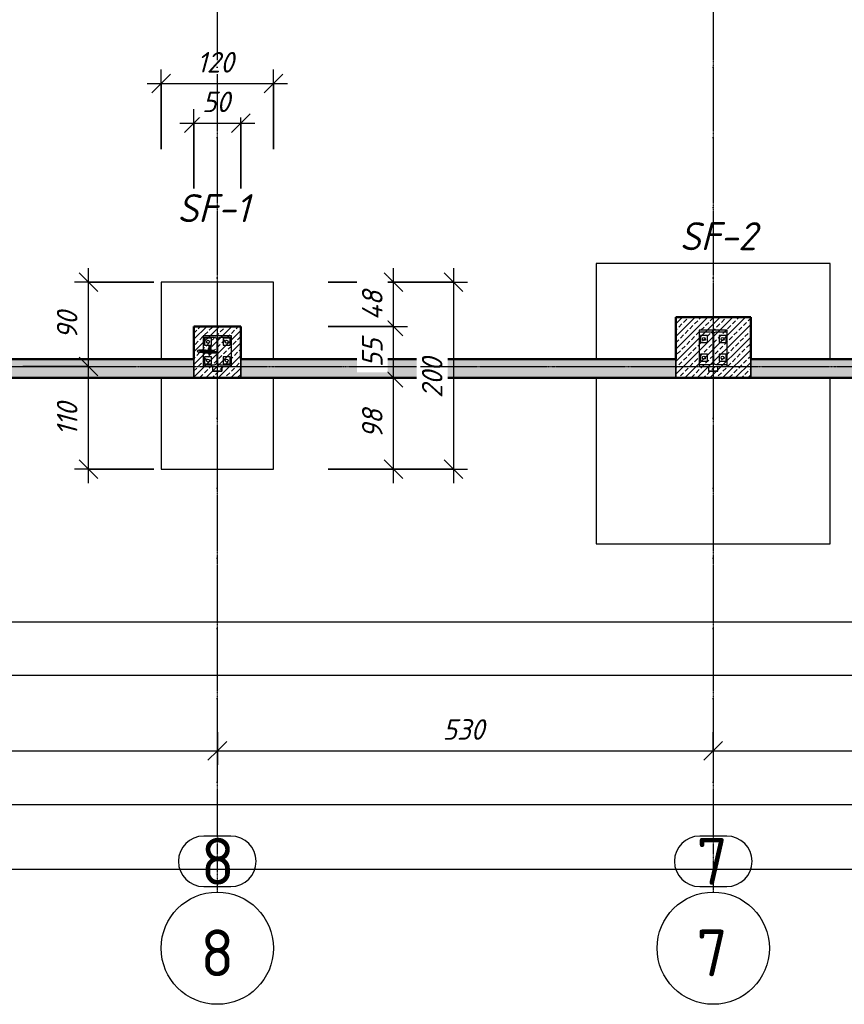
# Model space of a CAD drawing. Header units: millimetres. Extents: x -31438 to 37438, y -24900 to 14894.
# Tile 3 of 16: x -14789 to -5977, y -24484 to -13955. Entities that reach past the tile are written whole.
import ezdxf

# ---------------------------------------------------------------- set-up
doc = ezdxf.new("R2010")
doc.units = ezdxf.units.MM
doc.linetypes.add('ACAD_ISO04W100', pattern=[30, 24, -3, 0, -3])
doc.linetypes.add('Linia osi', pattern=[14, 6, -3, 2, -3])
for name, color, linetype, lineweight in [('A-ANNO-DIMS', 211, 'Continuous', 20), ('A-ANNO-DIMS-100', 211, 'Continuous', 20), ('A-WALL', 113, 'Continuous', 25), ('A-WALL-PATT', 111, 'Continuous', 50), ('S-FNDN', 32, 'Continuous', 25), ('S-FNDN-IDEN', 2, 'Continuous', 25), ('S-GRID', 1, 'Continuous', 20), ('S-GRID-IDEN', 1, 'Continuous', 25)]:
    doc.layers.add(name, color=color, linetype=linetype, lineweight=lineweight)
for name, color, linetype in [('AS_Belki', 142, 'Continuous'), ('AS_Blachy', 30, 'Continuous'), ('AS_Siatki', 72, 'Continuous'), ('AS_Sruby', 9, 'Continuous')]:
    doc.layers.add(name, color=color, linetype=linetype)
doc.styles.add('GOST Common', font='GOST_Common.ttf', dxfattribs={"height": 500})
doc.styles.add('GOST Common_I', font='GOST_Common Italic.ttf', dxfattribs={"height": 220})
doc.styles.add('GOST Common_I_2', font='GOST_Common Italic.ttf', dxfattribs={"height": 300})
doc.dimstyles.new('Zasieczka', dxfattribs={"dimscale": 304.8, "dimtxt": 221.257299, "dimasz": 0.656168, "dimexe": 0.492126, "dimexo": 0.0625, "dimgap": 0.164042, "dimtad": 1, "dimdec": 0, "dimlfac": 0.1, "dimzin": 0, "dimdsep": 46, "dimtxsty": 'GOST Common_I', "dimblk1": 'OBLIQUE', "dimblk2": 'OBLIQUE', "dimsah": 1, "dimcen": 0.09, "dimdle": 0.492126, "dimadec": 1, "dimazin": 0, "dimtfac": 1, "dimtdec": 4, "dimtix": 1, "dimtmove": 0, "dimatfit": 3, "dimfxl": 2.296588, "dimfxlon": 1, "dimtvp": 1, "dimtfill": 1, "dimtolj": 1, "dimtzin": 0, "dimlwd": 25, "dimlwe": 25, "dimarcsym": 2})
doc.dimstyles.new('Zasieczka__BEZ_LW', dxfattribs={"dimscale": 304.8, "dimtxt": 221.257299, "dimasz": 0.656168, "dimexe": 0.492126, "dimexo": 0.0625, "dimgap": 0.164042, "dimtad": 1, "dimdec": 0, "dimlfac": 0.1, "dimzin": 0, "dimdsep": 46, "dimtxsty": 'GOST Common_I', "dimblk1": 'OBLIQUE', "dimblk2": 'OBLIQUE', "dimsah": 1, "dimcen": 0.09, "dimdle": 0.492126, "dimadec": 1, "dimazin": 0, "dimtfac": 1, "dimtdec": 4, "dimtix": 1, "dimtmove": 0, "dimatfit": 3, "dimfxl": 0.656168, "dimfxlon": 1, "dimtvp": 1, "dimtfill": 1, "dimtolj": 1, "dimtzin": 0, "dimlwd": 25, "dimlwe": 25, "dimarcsym": 2})
pattern_1 = [(45, (0, 0), (-67.35192, 67.35192), []), (45, (67.35, 0), (-67.35192, 67.35192), [47.625, -23.812])]

# ---------------------------------------------------------------- blocks, each defined once
blk = doc.blocks.new('Siatka - Oś 6mm-1781598-Fundamenty')
at = {"layer": 'S-GRID-IDEN'}
blk.add_circle((0, -0.01), 6, dxfattribs=at)
blk = doc.blocks.new('DIMBLOCK6-Fundamenty')
at = {"layer": 'A-ANNO-DIMS-100', "lineweight": 25, "transparency": 16777216}
for p, q in [((-17977, -21572), (-17977, -21922)), ((-17977, -21772), (-17977, -21572)), ((-12677, -21572), (-12677, -21922)), ((-12677, -21772), (-12677, -21572)), ((-17977, -21772), (-12677, -21772))]:
    blk.add_line(p, q, dxfattribs=at)
at = {"layer": 'A-ANNO-DIMS-100', "lineweight": 35, "transparency": 16777216}
for p, q in [((-17977, -21772), (-17877, -21672)), ((-12677, -21772), (-12577, -21672)), ((-17977, -21772), (-18077, -21872)), ((-12677, -21772), (-12777, -21872))]:
    blk.add_line(p, q, dxfattribs=at)
at = {"layer": 'A-ANNO-DIMS-100', "color": 0, "lineweight": 25, "transparency": 16777216, "insert": (-15569, -21435), "char_height": 220, "width": 580.52, "attachment_point": 1, "line_spacing_factor": 1.022761, "style": 'GOST Common_I', "bg_fill": 3, "box_fill_scale": 1.25, "bg_fill_color": 256, "bg_fill_true_color": 13158600, "bg_fill_transparency": 0}
blk.add_mtext('530', dxfattribs=at)
blk = doc.blocks.new('_Oblique')
at = {"color": 0, "linetype": 'ByBlock', "lineweight": -2}
blk.add_line((-0.5, -0.5), (0.5, 0.5), dxfattribs=at)
blk = doc.blocks.new('DIMBLOCK7-Fundamenty')
at = {"layer": 'A-ANNO-DIMS-100', "lineweight": 25, "transparency": 16777216}
for p, q in [((-12677, -21572), (-12677, -21922)), ((-12677, -21772), (-12677, -21572)), ((-7377, -21572), (-7377, -21922)), ((-7377, -21772), (-7377, -21572)), ((-12677, -21772), (-7377, -21772))]:
    blk.add_line(p, q, dxfattribs=at)
at = {"layer": 'A-ANNO-DIMS-100', "lineweight": 35, "transparency": 16777216}
for p, q in [((-12677, -21772), (-12577, -21672)), ((-7377, -21772), (-7277, -21672)), ((-12677, -21772), (-12777, -21872)), ((-7377, -21772), (-7477, -21872))]:
    blk.add_line(p, q, dxfattribs=at)
at = {"layer": 'A-ANNO-DIMS-100', "color": 0, "lineweight": 25, "transparency": 16777216, "insert": (-10269, -21435), "char_height": 220, "width": 580.52, "attachment_point": 1, "line_spacing_factor": 1.022761, "style": 'GOST Common_I', "bg_fill": 3, "box_fill_scale": 1.25, "bg_fill_color": 256, "bg_fill_true_color": 13158600, "bg_fill_transparency": 0}
blk.add_mtext('530', dxfattribs=at)
blk = doc.blocks.new('DIMBLOCK8-Fundamenty')
at = {"layer": 'A-ANNO-DIMS-100', "lineweight": 25, "transparency": 16777216}
for p, q in [((-7377, -21572), (-7377, -21922)), ((-7377, -21772), (-7377, -21572)), ((-1277, -21572), (-1277, -21922)), ((-1277, -21772), (-1277, -21572)), ((-7377, -21772), (-1277, -21772))]:
    blk.add_line(p, q, dxfattribs=at)
at = {"layer": 'A-ANNO-DIMS-100', "lineweight": 35, "transparency": 16777216}
for p, q in [((-7377, -21772), (-7277, -21672)), ((-1277, -21772), (-1177, -21672)), ((-7377, -21772), (-7477, -21872)), ((-1277, -21772), (-1377, -21872))]:
    blk.add_line(p, q, dxfattribs=at)
at = {"layer": 'A-ANNO-DIMS-100', "color": 0, "lineweight": 25, "transparency": 16777216, "insert": (-4545, -21435), "char_height": 220, "width": 522.02, "attachment_point": 1, "line_spacing_factor": 1.022761, "style": 'GOST Common_I', "bg_fill": 3, "box_fill_scale": 1.25, "bg_fill_color": 256, "bg_fill_true_color": 13158600, "bg_fill_transparency": 0}
blk.add_mtext('610', dxfattribs=at)
blk = doc.blocks.new('DIMBLOCK14-Fundamenty')
at = {"layer": 'A-ANNO-DIMS-100', "lineweight": 25, "transparency": 16777216}
for p, q in [((-23527, -22146), (-23527, -22496)), ((-23527, -22346), (-23527, -22146)), ((17083, -22146), (17083, -22496)), ((17083, -22346), (17083, -22146)), ((-23677, -22346), (17083, -22346))]:
    blk.add_line(p, q, dxfattribs=at)
at = {"layer": 'A-ANNO-DIMS-100', "lineweight": 35, "transparency": 16777216}
for p, q in [((-23527, -22346), (-23427, -22246)), ((17083, -22346), (17183, -22246)), ((-23527, -22346), (-23627, -22446)), ((17083, -22346), (16983, -22446))]:
    blk.add_line(p, q, dxfattribs=at)
at = {"layer": 'A-ANNO-DIMS-100', "color": 0, "lineweight": 25, "transparency": 16777216, "insert": (-3532, -22009), "char_height": 220, "width": 742.52, "attachment_point": 1, "line_spacing_factor": 1.022761, "style": 'GOST Common_I', "bg_fill": 3, "box_fill_scale": 1.25, "bg_fill_color": 256, "bg_fill_true_color": 13158600, "bg_fill_transparency": 0}
blk.add_mtext('4061', dxfattribs=at)
blk = doc.blocks.new('DIMBLOCK16-Fundamenty')
at = {"layer": 'A-ANNO-DIMS-100', "lineweight": 25, "transparency": 16777216}
for p, q in [((-23527, -22837), (-23527, -23187)), ((-23527, -23037), (-23527, -22837)), ((29233, -22837), (29233, -23187)), ((29233, -23037), (29233, -22837)), ((-23677, -23037), (29383, -23037))]:
    blk.add_line(p, q, dxfattribs=at)
at = {"layer": 'A-ANNO-DIMS-100', "lineweight": 35, "transparency": 16777216}
for p, q in [((-23527, -23037), (-23427, -22937)), ((29233, -23037), (29333, -22937)), ((-23527, -23037), (-23627, -23137)), ((29233, -23037), (29133, -23137))]:
    blk.add_line(p, q, dxfattribs=at)
at = {"layer": 'A-ANNO-DIMS-100', "color": 0, "lineweight": 25, "transparency": 16777216, "insert": (2530, -22699), "char_height": 220, "width": 774.03, "attachment_point": 1, "line_spacing_factor": 1.022761, "style": 'GOST Common_I', "bg_fill": 3, "box_fill_scale": 1.25, "bg_fill_color": 256, "bg_fill_true_color": 13158600, "bg_fill_transparency": 0}
blk.add_mtext('5276', dxfattribs=at)
blk = doc.blocks.new('DIMBLOCK18-Fundamenty')
at = {"layer": 'A-ANNO-DIMS-100', "lineweight": 25, "transparency": 16777216}
for p, q in [((-23399, -19693), (-23399, -20543)), ((-23399, -20393), (-23399, -19693)), ((17103, -19693), (17103, -20543)), ((17103, -20393), (17103, -19693)), ((-23399, -20393), (17103, -20393))]:
    blk.add_line(p, q, dxfattribs=at)
at = {"layer": 'A-ANNO-DIMS-100', "lineweight": 35, "transparency": 16777216}
for p, q in [((-23399, -20393), (-23299, -20293)), ((17103, -20393), (17203, -20293)), ((-23399, -20393), (-23499, -20493)), ((17103, -20393), (17003, -20493))]:
    blk.add_line(p, q, dxfattribs=at)
at = {"layer": 'A-ANNO-DIMS-100', "color": 0, "lineweight": 25, "transparency": 16777216, "insert": (-3482, -20056), "char_height": 220, "width": 801.03, "attachment_point": 1, "line_spacing_factor": 1.022761, "style": 'GOST Common_I', "bg_fill": 3, "box_fill_scale": 1.25, "bg_fill_color": 256, "bg_fill_true_color": 13158600, "bg_fill_transparency": 0}
blk.add_mtext('4050', dxfattribs=at)
blk = doc.blocks.new('DIMBLOCK22-Fundamenty')
at = {"layer": 'A-ANNO-DIMS-100', "lineweight": 25, "transparency": 16777216}
for p, q in [((-23599, -20263), (-23599, -21113)), ((-23599, -20963), (-23599, -20263)), ((17303, -20263), (17303, -21113)), ((17303, -20963), (17303, -20263)), ((-23749, -20963), (17303, -20963))]:
    blk.add_line(p, q, dxfattribs=at)
at = {"layer": 'A-ANNO-DIMS-100', "lineweight": 35, "transparency": 16777216}
for p, q in [((-23599, -20963), (-23499, -20863)), ((17303, -20963), (17403, -20863)), ((-23599, -20963), (-23699, -21063)), ((17303, -20963), (17203, -21063))]:
    blk.add_line(p, q, dxfattribs=at)
at = {"layer": 'A-ANNO-DIMS-100', "color": 0, "lineweight": 25, "transparency": 16777216, "insert": (-3482, -20626), "char_height": 220, "width": 801.03, "attachment_point": 1, "line_spacing_factor": 1.022761, "style": 'GOST Common_I', "bg_fill": 3, "box_fill_scale": 1.25, "bg_fill_color": 256, "bg_fill_true_color": 13158600, "bg_fill_transparency": 0}
blk.add_mtext('4090', dxfattribs=at)
blk = doc.blocks.new('DIMBLOCK51-Fundamenty')
at = {"layer": 'A-ANNO-DIMS-100', "lineweight": 35, "transparency": 16777216}
for p, q in [((-10794, -17785), (-10894, -17685)), ((-10794, -17785), (-10694, -17885)), ((-10794, -18760), (-10894, -18660)), ((-10794, -18760), (-10694, -18860))]:
    blk.add_line(p, q, dxfattribs=at)
at = {"layer": 'A-ANNO-DIMS-100', "lineweight": 25, "transparency": 16777216}
for p, q in [((-11494, -17785), (-10644, -17785)), ((-10794, -17785), (-11494, -17785)), ((-10794, -18910), (-10794, -17785)), ((-11494, -18760), (-10644, -18760)), ((-10794, -18760), (-11494, -18760))]:
    blk.add_line(p, q, dxfattribs=at)
at = {"layer": 'A-ANNO-DIMS-100', "color": 0, "lineweight": 25, "transparency": 16777216, "insert": (-11131, -18434), "char_height": 220, "width": 387.01, "attachment_point": 1, "rotation": 90, "line_spacing_factor": 1.022761, "style": 'GOST Common_I', "bg_fill": 3, "box_fill_scale": 1.25, "bg_fill_color": 256, "bg_fill_true_color": 13158600, "bg_fill_transparency": 0}
blk.add_mtext('98', dxfattribs=at)
blk = doc.blocks.new('DIMBLOCK52-Fundamenty')
at = {"layer": 'A-ANNO-DIMS-100', "lineweight": 35, "transparency": 16777216}
for p, q in [((-10794, -17235), (-10894, -17135)), ((-10794, -17235), (-10694, -17335)), ((-10794, -17785), (-10894, -17685)), ((-10794, -17785), (-10694, -17885))]:
    blk.add_line(p, q, dxfattribs=at)
at = {"layer": 'A-ANNO-DIMS-100', "lineweight": 25, "transparency": 16777216}
for p, q in [((-11494, -17235), (-10644, -17235)), ((-10794, -17235), (-11494, -17235)), ((-10794, -17785), (-10794, -17235)), ((-11494, -17785), (-10644, -17785)), ((-10794, -17785), (-11494, -17785))]:
    blk.add_line(p, q, dxfattribs=at)
at = {"layer": 'A-ANNO-DIMS-100', "color": 0, "lineweight": 25, "transparency": 16777216, "insert": (-11131, -17671), "char_height": 220, "width": 387.01, "attachment_point": 1, "rotation": 90, "line_spacing_factor": 1.022761, "style": 'GOST Common_I', "bg_fill": 3, "box_fill_scale": 1.25, "bg_fill_color": 256, "bg_fill_true_color": 13158600, "bg_fill_transparency": 0}
blk.add_mtext('55', dxfattribs=at)
blk = doc.blocks.new('DIMBLOCK53-Fundamenty')
at = {"layer": 'A-ANNO-DIMS-100', "lineweight": 25, "transparency": 16777216}
for p, q in [((-10794, -17235), (-10794, -16610)), ((-11494, -16760), (-10644, -16760)), ((-10794, -16760), (-11494, -16760)), ((-11494, -17235), (-10644, -17235)), ((-10794, -17235), (-11494, -17235))]:
    blk.add_line(p, q, dxfattribs=at)
at = {"layer": 'A-ANNO-DIMS-100', "lineweight": 35, "transparency": 16777216}
for p, q in [((-10794, -16760), (-10894, -16660)), ((-10794, -16760), (-10694, -16860)), ((-10794, -17235), (-10894, -17135)), ((-10794, -17235), (-10694, -17335))]:
    blk.add_line(p, q, dxfattribs=at)
at = {"layer": 'A-ANNO-DIMS-100', "color": 0, "lineweight": 25, "transparency": 16777216, "insert": (-11131, -17170), "char_height": 220, "width": 414.01, "attachment_point": 1, "rotation": 90, "line_spacing_factor": 1.022761, "style": 'GOST Common_I', "bg_fill": 3, "box_fill_scale": 1.25, "bg_fill_color": 256, "bg_fill_true_color": 13158600, "bg_fill_transparency": 0}
blk.add_mtext('48', dxfattribs=at)
blk = doc.blocks.new('DIMBLOCK54-Fundamenty')
at = {"layer": 'A-ANNO-DIMS-100', "lineweight": 25, "transparency": 16777216}
for p, q in [((-10154, -16610), (-10154, -18910)), ((-10854, -16760), (-10004, -16760)), ((-10154, -16760), (-10854, -16760)), ((-10854, -18760), (-10004, -18760)), ((-10154, -18760), (-10854, -18760))]:
    blk.add_line(p, q, dxfattribs=at)
at = {"layer": 'A-ANNO-DIMS-100', "lineweight": 35, "transparency": 16777216}
for p, q in [((-10154, -16760), (-10254, -16660)), ((-10154, -16760), (-10054, -16860)), ((-10154, -18760), (-10254, -18660)), ((-10154, -18760), (-10054, -18860))]:
    blk.add_line(p, q, dxfattribs=at)
at = {"layer": 'A-ANNO-DIMS-100', "color": 0, "lineweight": 25, "transparency": 16777216, "insert": (-10491, -18002), "char_height": 220, "width": 580.52, "attachment_point": 1, "rotation": 90, "line_spacing_factor": 1.022761, "style": 'GOST Common_I', "bg_fill": 3, "box_fill_scale": 1.25, "bg_fill_color": 256, "bg_fill_true_color": 13158600, "bg_fill_transparency": 0}
blk.add_mtext('200', dxfattribs=at)
blk = doc.blocks.new('DIMBLOCK55-Fundamenty')
at = {"layer": 'A-ANNO-DIMS-100', "lineweight": 25, "transparency": 16777216}
for p, q in [((-13277, -15338), (-13277, -14488)), ((-12077, -15338), (-12077, -14488)), ((-13427, -14638), (-11927, -14638)), ((-13277, -14638), (-13277, -15338)), ((-12077, -14638), (-12077, -15338))]:
    blk.add_line(p, q, dxfattribs=at)
at = {"layer": 'A-ANNO-DIMS-100', "lineweight": 35, "transparency": 16777216}
for p, q in [((-13277, -14638), (-13177, -14538)), ((-12077, -14638), (-11977, -14538)), ((-13277, -14638), (-13377, -14738)), ((-12077, -14638), (-12177, -14738))]:
    blk.add_line(p, q, dxfattribs=at)
at = {"layer": 'A-ANNO-DIMS-100', "color": 0, "lineweight": 25, "transparency": 16777216, "insert": (-12895, -14300), "char_height": 220, "width": 522.02, "attachment_point": 1, "line_spacing_factor": 1.022761, "style": 'GOST Common_I', "bg_fill": 3, "box_fill_scale": 1.25, "bg_fill_color": 256, "bg_fill_true_color": 13158600, "bg_fill_transparency": 0}
blk.add_mtext('120', dxfattribs=at)
blk = doc.blocks.new('DIMBLOCK56-Fundamenty')
at = {"layer": 'A-ANNO-DIMS-100', "lineweight": 25, "transparency": 16777216}
for p, q in [((-12927, -15761), (-12927, -14911)), ((-12427, -15761), (-12427, -14911)), ((-13077, -15061), (-12277, -15061)), ((-12927, -15061), (-12927, -15761)), ((-12427, -15061), (-12427, -15761))]:
    blk.add_line(p, q, dxfattribs=at)
at = {"layer": 'A-ANNO-DIMS-100', "lineweight": 35, "transparency": 16777216}
for p, q in [((-12927, -15061), (-12827, -14961)), ((-12427, -15061), (-12327, -14961)), ((-12927, -15061), (-13027, -15161)), ((-12427, -15061), (-12527, -15161))]:
    blk.add_line(p, q, dxfattribs=at)
at = {"layer": 'A-ANNO-DIMS-100', "color": 0, "lineweight": 25, "transparency": 16777216, "insert": (-12839, -14723), "char_height": 220, "width": 387.01, "attachment_point": 1, "line_spacing_factor": 1.022761, "style": 'GOST Common_I', "bg_fill": 3, "box_fill_scale": 1.25, "bg_fill_color": 256, "bg_fill_true_color": 13158600, "bg_fill_transparency": 0}
blk.add_mtext('50', dxfattribs=at)
blk = doc.blocks.new('DIMBLOCK102-Fundamenty')
at = {"layer": 'A-ANNO-DIMS-100', "lineweight": 35, "transparency": 16777216}
for p, q in [((-14054, -17664), (-14154, -17564)), ((-14054, -17664), (-13954, -17764)), ((-14054, -18760), (-14154, -18660)), ((-14054, -18760), (-13954, -18860))]:
    blk.add_line(p, q, dxfattribs=at)
at = {"layer": 'A-ANNO-DIMS-100', "lineweight": 25, "transparency": 16777216}
for p, q in [((-14754, -17664), (-13904, -17664)), ((-14054, -17664), (-14754, -17664)), ((-14054, -18910), (-14054, -17664)), ((-13354, -18760), (-14204, -18760)), ((-14054, -18760), (-13354, -18760))]:
    blk.add_line(p, q, dxfattribs=at)
at = {"layer": 'A-ANNO-DIMS-100', "color": 0, "lineweight": 25, "transparency": 16777216, "insert": (-14392, -18405), "char_height": 220, "width": 463.52, "attachment_point": 1, "rotation": 90, "line_spacing_factor": 1.022761, "style": 'GOST Common_I', "bg_fill": 3, "box_fill_scale": 1.25, "bg_fill_color": 256, "bg_fill_true_color": 13158600, "bg_fill_transparency": 0}
blk.add_mtext('110', dxfattribs=at)
blk = doc.blocks.new('DIMBLOCK103-Fundamenty')
at = {"layer": 'A-ANNO-DIMS-100', "lineweight": 25, "transparency": 16777216}
for p, q in [((-14054, -17664), (-14054, -16610)), ((-13354, -16760), (-14204, -16760)), ((-14054, -16760), (-13354, -16760)), ((-14754, -17664), (-13904, -17664)), ((-14054, -17664), (-14754, -17664))]:
    blk.add_line(p, q, dxfattribs=at)
at = {"layer": 'A-ANNO-DIMS-100', "lineweight": 35, "transparency": 16777216}
for p, q in [((-14054, -16760), (-14154, -16660)), ((-14054, -16760), (-13954, -16860)), ((-14054, -17664), (-14154, -17564)), ((-14054, -17664), (-13954, -17764))]:
    blk.add_line(p, q, dxfattribs=at)
at = {"layer": 'A-ANNO-DIMS-100', "color": 0, "lineweight": 25, "transparency": 16777216, "insert": (-14392, -17373), "char_height": 220, "width": 387.01, "attachment_point": 1, "rotation": 90, "line_spacing_factor": 1.022761, "style": 'GOST Common_I', "bg_fill": 3, "box_fill_scale": 1.25, "bg_fill_color": 256, "bg_fill_true_color": 13158600, "bg_fill_transparency": 0}
blk.add_mtext('90', dxfattribs=at)
blk = doc.blocks.new('A$Cf25111cd')
at = {"layer": 'AS_Belki', "linetype": 'Continuous', "ltscale": 0.25}
for p, q in [((-487.09, -101.08), (-490.09, -101.08)), ((-490.09, -101.08), (-490.09, -101.27)), ((-487.09, -101.27), (-487.09, -101.08)), ((-540.09, -101.68), (-543.09, -101.68)), ((-543.09, -101.68), (-543.09, -101.84)), ((-543.09, -101.84), (-541.91, -101.84)), ((-541.64, -102.11), (-541.64, -104.54)), ((-541.54, -104.54), (-541.54, -102.11)), ((-541.27, -101.84), (-540.09, -101.84)), ((-540.09, -101.84), (-540.09, -101.68)), ((-490.09, -101.27), (-488.92, -101.27)), ((-488.65, -101.54), (-488.65, -104.52)), ((-488.54, -104.52), (-488.54, -101.54)), ((-488.27, -101.27), (-487.09, -101.27)), ((-543.68, -103.26), (-543.73, -103.33)), ((-543.73, -103.33), (-543.68, -103.4)), ((-543.57, -103.23), (-543.68, -103.26)), ((-543.68, -103.4), (-543.57, -103.43)), ((-543.57, -103.23), (-543.46, -103.26)), ((-542.88, -103.23), (-543.57, -103.23)), ((-543.46, -103.4), (-543.57, -103.43)), ((-543.57, -103.43), (-542.88, -103.43)), ((-543.46, -103.26), (-543.41, -103.33)), ((-543.41, -103.33), (-543.46, -103.4)), ((-541.91, -104.81), (-543.09, -104.81)), ((-543.09, -104.81), (-543.09, -104.98)), ((-543.09, -104.98), (-540.09, -104.98)), ((-542.09, -104.98), (-542.09, -105.48)), ((-542.06, -105.45), (-542.06, -104.98)), ((-540.09, -104.81), (-541.27, -104.81)), ((-541.12, -104.98), (-541.12, -105.45)), ((-541.09, -105.48), (-541.09, -104.98)), ((-540.09, -104.98), (-540.09, -104.81)), ((-488.92, -104.79), (-490.09, -104.79)), ((-490.09, -104.79), (-490.09, -104.98)), ((-490.09, -104.98), (-487.09, -104.98)), ((-489.09, -104.98), (-489.09, -105.48)), ((-489.06, -105.45), (-489.06, -104.98)), ((-487.09, -104.79), (-488.27, -104.79)), ((-488.12, -104.98), (-488.12, -105.45)), ((-488.09, -105.48), (-488.09, -104.98)), ((-487.09, -104.98), (-487.09, -104.79)), ((-542.09, -105.48), (-541.09, -105.48)), ((-541.12, -105.45), (-542.06, -105.45)), ((-489.09, -105.48), (-488.09, -105.48)), ((-488.12, -105.45), (-489.06, -105.45))]:
    blk.add_line(p, q, dxfattribs=at)
at = {"layer": 'AS_Belki', "linetype": 'Continuous', "ltscale": 0.25, "extrusion": (0, 0, -1)}
for centre, start, end in [((541.91, -102.11), 90, 180), ((541.91, -104.54), 180, 270), ((541.27, -104.54), 270, 0)]:
    blk.add_arc(centre, 0.27, start, end, dxfattribs=at)
at = {"layer": 'AS_Belki', "linetype": 'Continuous', "ltscale": 0.25, "extrusion": (-4.21062e-15, -4.21062e-15, -1)}
blk.add_arc((541.27, -102.11), 0.27, 0, 90, dxfattribs=at)
at = {"layer": 'AS_Belki', "linetype": 'Continuous', "ltscale": 0.25, "extrusion": (2.46653e-15, -8.42125e-15, -1)}
blk.add_arc((488.92, -101.54), 0.27, 90, 180, dxfattribs=at)
at = {"layer": 'AS_Belki', "linetype": 'Continuous', "ltscale": 0.25, "extrusion": (1.26319e-14, 6.67715e-15, -1)}
blk.add_arc((488.27, -101.54), 0.27, 0, 90, dxfattribs=at)
at = {"layer": 'AS_Belki', "linetype": 'Continuous', "ltscale": 0.25, "extrusion": (-0.775907, -2.6132e-12, 0.630847)}
for start, end in [(128.605, 180), (0, 51.3949)]:
    blk.add_arc((103.33, -342.47, 421.22), 0.1, start, end, dxfattribs=at)
at = {"layer": 'AS_Belki', "linetype": 'Continuous', "ltscale": 0.25, "extrusion": (-5.95472e-15, 0, -1)}
blk.add_arc((488.92, -104.52), 0.27, 180, 270, dxfattribs=at)
at = {"layer": 'AS_Belki', "linetype": 'Continuous', "ltscale": 0.25, "extrusion": (0, 5.95472e-15, -1)}
blk.add_arc((488.27, -104.52), 0.27, 270, 0, dxfattribs=at)
at = {"layer": 'AS_Blachy', "linetype": 'Continuous', "ltscale": 0.25}
for p, q in [((-543.09, -101.84), (-543.09, -103.23)), ((-542.22, -101.95), (-542.97, -101.95)), ((-542.97, -101.95), (-542.97, -102.7)), ((-542.22, -102.7), (-542.22, -101.95)), ((-540.22, -101.95), (-540.97, -101.95)), ((-540.97, -101.95), (-540.97, -102.7)), ((-540.22, -102.7), (-540.22, -101.95)), ((-540.09, -104.81), (-540.09, -101.84)), ((-490.09, -101.27), (-490.09, -104.79)), ((-489.22, -101.65), (-489.97, -101.65)), ((-489.97, -101.65), (-489.97, -102.4)), ((-489.22, -102.4), (-489.22, -101.65)), ((-487.22, -101.65), (-487.97, -101.65)), ((-487.97, -101.65), (-487.97, -102.4)), ((-487.22, -102.4), (-487.22, -101.65)), ((-487.09, -104.79), (-487.09, -101.27)), ((-542.97, -102.7), (-542.22, -102.7)), ((-540.97, -102.7), (-540.22, -102.7)), ((-489.97, -102.4), (-489.22, -102.4)), ((-487.97, -102.4), (-487.22, -102.4)), ((-543.69, -103.27), (-543.72, -103.27)), ((-543.72, -103.27), (-543.72, -103.31)), ((-543.72, -103.34), (-543.72, -103.39)), ((-543.69, -103.39), (-543.72, -103.39)), ((-543.02, -103.27), (-543.4, -103.27)), ((-543.4, -103.27), (-543.4, -103.39)), ((-543.02, -103.39), (-543.4, -103.39)), ((-543.09, -103.43), (-543.09, -104.81)), ((-543.04, -103.43), (-543.04, -103.51)), ((-543.04, -103.51), (-542.41, -103.51)), ((-541.96, -103.27), (-543.02, -103.27)), ((-543.02, -103.27), (-543.02, -103.39)), ((-542.5, -103.39), (-543.02, -103.39)), ((-542.22, -103.95), (-542.97, -103.95)), ((-542.97, -103.95), (-542.97, -104.7)), ((-542.41, -103.39), (-542.5, -103.39)), ((-541.64, -103.39), (-542.41, -103.39)), ((-542.41, -103.51), (-542.41, -103.39)), ((-542.41, -103.51), (-541.64, -103.51)), ((-542.22, -104.7), (-542.22, -103.95)), ((-541.95, -103.27), (-541.96, -103.27)), ((-541.96, -103.39), (-541.96, -103.27)), ((-541.95, -103.39), (-541.95, -103.27)), ((-540.22, -103.95), (-540.97, -103.95)), ((-540.97, -103.95), (-540.97, -104.7)), ((-540.22, -104.7), (-540.22, -103.95)), ((-489.22, -103.65), (-489.97, -103.65)), ((-489.97, -103.65), (-489.97, -104.4)), ((-489.22, -104.4), (-489.22, -103.65)), ((-487.22, -103.65), (-487.97, -103.65)), ((-487.97, -103.65), (-487.97, -104.4)), ((-487.22, -104.4), (-487.22, -103.65)), ((-542.97, -104.7), (-542.22, -104.7)), ((-540.97, -104.7), (-540.22, -104.7)), ((-489.97, -104.4), (-489.22, -104.4)), ((-487.97, -104.4), (-487.22, -104.4))]:
    blk.add_line(p, q, dxfattribs=at)
for centre in [(-489.59, -102.03), (-487.59, -102.03), (-542.59, -102.33), (-540.59, -102.33), (-542.59, -104.33), (-540.59, -104.33), (-489.59, -104.03), (-487.59, -104.03)]:
    blk.add_circle(centre, 0.16, dxfattribs=at)
at = {"layer": 'AS_Siatki', "color": 20, "linetype": 'ACAD_ISO04W100', "ltscale": 0.25}
for p, q in [((-541.59, 188.81), (-541.59, -142.68)), ((-488.59, 188.81), (-488.59, -142.68)), ((-707.4, -104.98), (-88.71, -104.98)), ((-541.59, -142.68), (-541.59, -142.68)), ((-541.59, -142.68), (-541.59, -155.18)), ((-488.59, -142.68), (-488.59, -142.68)), ((-488.59, -142.68), (-488.59, -155.18))]:
    blk.add_line(p, q, dxfattribs=at)
at = {"layer": 'AS_Siatki', "color": 20, "linetype": 'Continuous', "ltscale": 0.25}
for p, q in [((-540.14, -155.18), (-543.04, -155.18)), ((-487.14, -155.18), (-490.04, -155.18)), ((-543.04, -160.58), (-540.14, -160.58)), ((-490.04, -160.58), (-487.14, -160.58))]:
    blk.add_line(p, q, dxfattribs=at)
for centre, start, end in [((-543.04, -157.88), 90, 270), ((-540.14, -157.88), 270, 90), ((-490.04, -157.88), 90, 270), ((-487.14, -157.88), 270, 90)]:
    blk.add_arc(centre, 2.7, start, end, dxfattribs=at)
at = {"layer": 'AS_Sruby', "linetype": 'Continuous', "ltscale": 0.25}
for p, q in [((-542.47, -103.06), (-542.58, -103.06)), ((-542.58, -103.06), (-542.58, -103.24)), ((-542.49, -102.76), (-542.51, -102.76)), ((-542.51, -102.76), (-542.51, -102.76)), ((-542.51, -102.76), (-542.51, -103.06)), ((-542.46, -102.76), (-542.49, -102.76)), ((-542.31, -103.06), (-542.47, -103.06)), ((-542.47, -103.06), (-542.47, -103.24)), ((-542.42, -102.76), (-542.46, -102.76)), ((-542.39, -102.76), (-542.42, -102.76)), ((-542.35, -102.76), (-542.39, -102.76)), ((-542.33, -102.76), (-542.35, -102.76)), ((-542.31, -102.76), (-542.33, -102.76)), ((-542.31, -103.06), (-542.31, -102.76)), ((-542.25, -103.06), (-542.31, -103.06)), ((-542.31, -103.24), (-542.31, -103.06)), ((-542.25, -103.24), (-542.25, -103.06)), ((-542.59, -103.24), (-542.6, -103.24)), ((-542.6, -103.24), (-542.6, -103.27)), ((-542.58, -103.24), (-542.59, -103.24)), ((-542.56, -103.24), (-542.58, -103.24)), ((-542.58, -103.51), (-542.58, -103.63)), ((-542.58, -103.63), (-542.47, -103.63)), ((-542.53, -103.24), (-542.56, -103.24)), ((-542.5, -103.24), (-542.53, -103.24)), ((-542.47, -103.24), (-542.5, -103.24)), ((-542.43, -103.24), (-542.47, -103.24)), ((-542.47, -103.51), (-542.47, -103.63)), ((-542.47, -103.63), (-542.31, -103.63)), ((-542.4, -103.24), (-542.43, -103.24)), ((-542.36, -103.24), (-542.4, -103.24)), ((-542.33, -103.24), (-542.36, -103.24)), ((-542.3, -103.24), (-542.33, -103.24)), ((-542.31, -103.63), (-542.31, -103.51)), ((-542.31, -103.63), (-542.25, -103.63)), ((-542.27, -103.24), (-542.3, -103.24)), ((-542.25, -103.24), (-542.27, -103.24)), ((-542.24, -103.24), (-542.25, -103.24)), ((-542.25, -103.63), (-542.25, -103.51)), ((-542.23, -103.24), (-542.24, -103.24)), ((-542.23, -103.24), (-542.23, -103.24)), ((-542.23, -103.27), (-542.23, -103.24))]:
    blk.add_line(p, q, dxfattribs=at)
at = {"layer": 'AS_Siatki', "color": 20, "style": 'GOST Common'}
for s, p in [('8', (-543.34, -160.38)), ('7', (-490.37, -160.38))]:
    blk.add_text(s, height=5, dxfattribs=at).set_placement(p)

msp = doc.modelspace()

# ---------------------------------------------------------------- hatches: boundary and pattern name
at = {"layer": 'A-WALL-PATT', "lineweight": 20}
h = msp.add_hatch(dxfattribs=at)
h.set_pattern_fill('FP_3', color=256, style=0, pattern_type=2)
h.set_pattern_definition(pattern_1)
h.paths.add_polyline_path([(11322.6, -17785.2), (16802.6, -17785.2), (16802.6, -17585.2), (11322.6, -17585.2)], flags=0)
h.paths.add_polyline_path([(3567.8, -17785.2), (4422.6, -17785.2), (4422.6, -17585.2), (-877.4, -17585.2), (-877.4, -17785.2)], flags=0)
h.paths.add_polyline_path([(5222.6, -17785.2), (10522.6, -17785.2), (10522.6, -17585.2), (5222.6, -17585.2)], flags=0)
h.paths.add_polyline_path([(-7777.4, -17785.2), (-7777.4, -17585.2), (-12427.4, -17585.2), (-12427.4, -17785.2), (-10424.5, -17785.2)], flags=0)
h.paths.add_polyline_path([(-6977.4, -17785.2), (-1677.4, -17785.2), (-1677.4, -17585.2), (-6977.4, -17585.2)], flags=0)
h.paths.add_polyline_path([(-17420.6, -17785.2), (-12927.4, -17785.2), (-12927.4, -17585.2), (-17727.4, -17585.2), (-17727.4, -17785.2)], flags=0)
h.paths.add_polyline_path([(-23099.2, -17785.2), (-18227.4, -17785.2), (-18227.4, -17585.2), (-23099.2, -17585.2)], flags=0)
at = {"layer": 'S-FNDN', "lineweight": 20}
h = msp.add_hatch(dxfattribs=at)
h.set_pattern_fill('FP_3', color=256, style=0, pattern_type=2)
h.set_pattern_definition(pattern_1)
h.paths.add_polyline_path([(-6977.4, -17785.2), (-6977.4, -17135.2), (-7777.4, -17135.2), (-7777.4, -17785.2)], flags=0)
h = msp.add_hatch(dxfattribs=at)
h.set_pattern_fill('FP_3', color=256, style=0, pattern_type=2)
h.set_pattern_definition(pattern_1)
h.paths.add_polyline_path([(-12927.4, -17785.2), (-12427.4, -17785.2), (-12427.4, -17235.2), (-12927.4, -17235.2), (-12927.4, -17585.2)], flags=0)

# ---------------------------------------------------------------- linework, layer by layer
at = {"layer": 'A-WALL', "lineweight": 50}
for p, q in [((-12927.4, -17585.2), (-17727.4, -17585.2)), ((-7777.4, -17585.2), (-12427.4, -17585.2)), ((-1677.4, -17585.2), (-6977.4, -17585.2)), ((-17727.4, -17785.2), (-12927.4, -17785.2)), ((-12427.4, -17785.2), (-7777.4, -17785.2)), ((-6977.4, -17785.2), (-1677.4, -17785.2))]:
    msp.add_line(p, q, dxfattribs=at)
at = {"layer": 'A-WALL'}
for p, q in [((-12927.4, -17785.2), (-12927.4, -17585.2)), ((-12427.4, -17585.2), (-12427.4, -17785.2)), ((-7777.4, -17785.2), (-7777.4, -17585.2)), ((-6977.4, -17585.2), (-6977.4, -17785.2))]:
    msp.add_line(p, q, dxfattribs=at)
at = {"layer": 'S-FNDN'}
for p, q in [((-6127.4, -16560.2), (-8627.4, -16560.2)), ((-8627.4, -16560.2), (-8627.4, -17585.2)), ((-6127.4, -17585.2), (-6127.4, -16560.2)), ((-12077.4, -16760.2), (-13277.4, -16760.2)), ((-13277.4, -16760.2), (-13277.4, -17585.2)), ((-12077.4, -17585.2), (-12077.4, -16760.2)), ((-12927.4, -17585.2), (-12927.4, -17785.2)), ((-12427.4, -17785.2), (-12427.4, -17585.2)), ((-7777.4, -17585.2), (-7777.4, -17785.2)), ((-6977.4, -17785.2), (-6977.4, -17585.2)), ((-13277.4, -17785.2), (-13277.4, -18760.2)), ((-12077.4, -18760.2), (-12077.4, -17785.2)), ((-8627.4, -17785.2), (-8627.4, -19560.2)), ((-6127.4, -19560.2), (-6127.4, -17785.2)), ((-13277.4, -18760.2), (-12077.4, -18760.2)), ((-8627.4, -19560.2), (-6127.4, -19560.2))]:
    msp.add_line(p, q, dxfattribs=at)
at = {"layer": 'S-FNDN', "lineweight": 50}
for p, q in [((-6977.4, -17135.2), (-7777.4, -17135.2)), ((-7777.4, -17135.2), (-7777.4, -17585.2)), ((-6977.4, -17585.2), (-6977.4, -17135.2)), ((-12427.4, -17235.2), (-12927.4, -17235.2)), ((-12927.4, -17235.2), (-12927.4, -17585.2)), ((-12427.4, -17585.2), (-12427.4, -17235.2)), ((-12927.4, -17785.2), (-12427.4, -17785.2)), ((-7777.4, -17785.2), (-6977.4, -17785.2))]:
    msp.add_line(p, q, dxfattribs=at)
at = {"layer": 'S-GRID', "linetype": 'Linia osi', "lineweight": 25}
for p, q in [((-12677.4, 10465.2), (-12677.4, -23284.6)), ((-7377.4, 10465.2), (-7377.4, -23284.6)), ((-26976.3, -17663.9), (34110.5, -17663.9))]:
    msp.add_line(p, q, dxfattribs=at)

# ---------------------------------------------------------------- block references
at = {"layer": 'S-GRID-IDEN', "xscale": 99.99999999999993, "yscale": 99.99999999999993, "zscale": 99.99999999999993, "rotation": 180}
for p in [(-12677.4, -23884.6), (-7377.4, -23884.6)]:
    msp.add_blockref('Siatka - Oś 6mm-1781598-Fundamenty', p, dxfattribs=at)

# ---------------------------------------------------------------- texts
at = {"layer": 'S-FNDN-IDEN', "lineweight": 20, "char_height": 300, "attachment_point": 1, "style": 'GOST Common_I_2'}
for s, insert, width in [('SF-1', (-13106.2, -15819.6), 1026.16), ('SF-2', (-7737.6, -16119.6), 1098.312)]:
    msp.add_mtext(s, dxfattribs=dict(at, insert=insert, width=width))
at = {"layer": 'S-GRID-IDEN', "lineweight": 20, "char_height": 500, "width": 432.911, "attachment_point": 1, "style": 'GOST Common'}
for s, insert in [('\\fGOST Common|b0|i0|c238|p34|;8', (-12856.9, -23683.5)), ('\\fGOST Common|b0|i0|c238|p34|;7', (-7556.9, -23683.5))]:
    msp.add_mtext(s, dxfattribs=dict(at, insert=insert))

# ---------------------------------------------------------------- next in the draw order: dimensions: what is measured, and where the dimension line sits
at = {"layer": 'A-ANNO-DIMS', "lineweight": 25}
for base, p1, p2, dimstyle, override, picture, middle in [((-12077.4, -14637.7), (-13277.4, -15337.7), (-12077.4, -15337.7), 'Zasieczka', {"dimpost": '<>', "dimfxl": 1200}, 'DIMBLOCK55-Fundamenty', (-12677.4, -14477.7)), ((17102.6, -20393.1), (-23399.2, -19693.1), (17102.6, -19693.1), 'Zasieczka', {"dimpost": '<>', "dimfxl": 40501.8223}, 'DIMBLOCK18-Fundamenty', (-3148.3, -20233.1)), ((-12677.4, -21772.1), (-17977.4, -21572.1), (-12677.4, -21572.1), 'Zasieczka__BEZ_LW', {"dimpost": '<>', "dimfxl": 5300}, 'DIMBLOCK6-Fundamenty', (-15327.4, -21612.1)), ((17082.6, -22346.2), (-23527.4, -22146.2), (17082.6, -22146.2), 'Zasieczka__BEZ_LW', {"dimpost": '<>', "dimfxl": 40610}, 'DIMBLOCK14-Fundamenty', (-3222.4, -22186.2)), ((29232.6, -23036.9), (-23527.4, -22836.9), (29232.6, -22836.9), 'Zasieczka__BEZ_LW', {"dimpost": '<>', "dimfxl": 52760}, 'DIMBLOCK16-Fundamenty', (2852.6, -22875.4))]:
    dim = msp.add_linear_dim(base=base, p1=p1, p2=p2, dimstyle=dimstyle, override=override, dxfattribs=at)
    dim.commit()
    dim.dimension.update_dxf_attribs({"geometry": picture, "text_midpoint": middle})
for base, p1, p2, override, picture, middle in [((-14054.1, -17663.9), (-13354.1, -18760.2), (-14754.1, -17663.9), {"dimpost": '<>', "dimfxl": 1778.164245}, 'DIMBLOCK102-Fundamenty', (-14214.1, -18212)), ((-10793.7293859, -17785.1872526), (-11493.7293859, -18760.1872526), (-11493.7293859, -17785.1872526), {"dimpost": '<>', "dimfxl": 975}, 'DIMBLOCK51-Fundamenty', (-10953.7293859, -18272.6872526))]:
    dim = msp.add_linear_dim(base=base, p1=p1, p2=p2, angle=90, dimstyle='Zasieczka', override=override, dxfattribs=at)
    dim.commit()
    dim.dimension.update_dxf_attribs({"geometry": picture, "text_midpoint": middle})

# ---------------------------------------------------------------- next in the draw order: dimensions: what is measured, and where the dimension line sits
for base, p1, p2, dimstyle, override, picture, middle in [((-12427.4, -15060.7), (-12927.4, -15760.7), (-12427.4, -15760.7), 'Zasieczka', {"dimpost": '<>', "dimfxl": 500}, 'DIMBLOCK56-Fundamenty', (-12677.4, -14900.7)), ((17302.6, -20963.1), (-23599.2, -20263.1), (17302.6, -20263.1), 'Zasieczka', {"dimpost": '<>', "dimfxl": 40901.8223}, 'DIMBLOCK22-Fundamenty', (-3148.3, -20803.1)), ((-7377.4, -21772.1), (-12677.4, -21572.1), (-7377.4, -21572.1), 'Zasieczka__BEZ_LW', {"dimpost": '<>', "dimfxl": 5300}, 'DIMBLOCK7-Fundamenty', (-10027.4, -21612.1))]:
    dim = msp.add_linear_dim(base=base, p1=p1, p2=p2, dimstyle=dimstyle, override=override, dxfattribs=at)
    dim.commit()
    dim.dimension.update_dxf_attribs({"geometry": picture, "text_midpoint": middle})
for base, p1, p2, override, picture, middle in [((-14054.1, -16760.2), (-14754.1, -17663.9), (-13354.1, -16760.2), {"dimpost": '<>', "dimfxl": 1666.336795}, 'DIMBLOCK103-Fundamenty', (-14214.1, -17212)), ((-10793.7, -17235.2), (-11493.7, -17785.2), (-11493.7, -17235.2), {"dimpost": '<>', "dimfxl": 550}, 'DIMBLOCK52-Fundamenty', (-10953.7, -17510.2))]:
    dim = msp.add_linear_dim(base=base, p1=p1, p2=p2, angle=90, dimstyle='Zasieczka', override=override, dxfattribs=at)
    dim.commit()
    dim.dimension.update_dxf_attribs({"geometry": picture, "text_midpoint": middle})

# ---------------------------------------------------------------- next in the draw order: dimensions: what is measured, and where the dimension line sits
dim = msp.add_linear_dim(base=(-10793.7293859, -16760.1872526), p1=(-11493.7293859, -17235.1872526), p2=(-11493.7293859, -16760.1872526), angle=90, dimstyle='Zasieczka', override={"dimpost": '<>', "dimfxl": 475}, dxfattribs=at)
dim.commit()
dim.dimension.update_dxf_attribs({"geometry": 'DIMBLOCK53-Fundamenty', "text_midpoint": (-10953.7293859, -16997.6872526)})
dim = msp.add_linear_dim(base=(-1277.4, -21772.1), p1=(-7377.4, -21572.1), p2=(-1277.4, -21572.1), dimstyle='Zasieczka__BEZ_LW', override={"dimpost": '<>', "dimfxl": 6100}, dxfattribs=at)
dim.commit()
dim.dimension.update_dxf_attribs({"geometry": 'DIMBLOCK8-Fundamenty', "text_midpoint": (-4327.4, -21612.1)})

# ---------------------------------------------------------------- next in the draw order: dimensions: what is measured, and where the dimension line sits
dim = msp.add_linear_dim(base=(-10153.7, -18760.2), p1=(-10853.7, -16760.2), p2=(-10853.7, -18760.2), angle=90, dimstyle='Zasieczka', override={"dimpost": '<>', "dimfxl": 2000}, dxfattribs=at)
dim.commit()
dim.dimension.update_dxf_attribs({"geometry": 'DIMBLOCK54-Fundamenty', "text_midpoint": (-10313.7, -17760.2)})

# ---------------------------------------------------------------- next in the draw order: block references
at = {"xscale": 100, "yscale": 100, "zscale": 100}
msp.add_blockref('A$Cf25111cd', (41481.7, -7166.3), dxfattribs=at)

doc.saveas('drawing.dxf')
